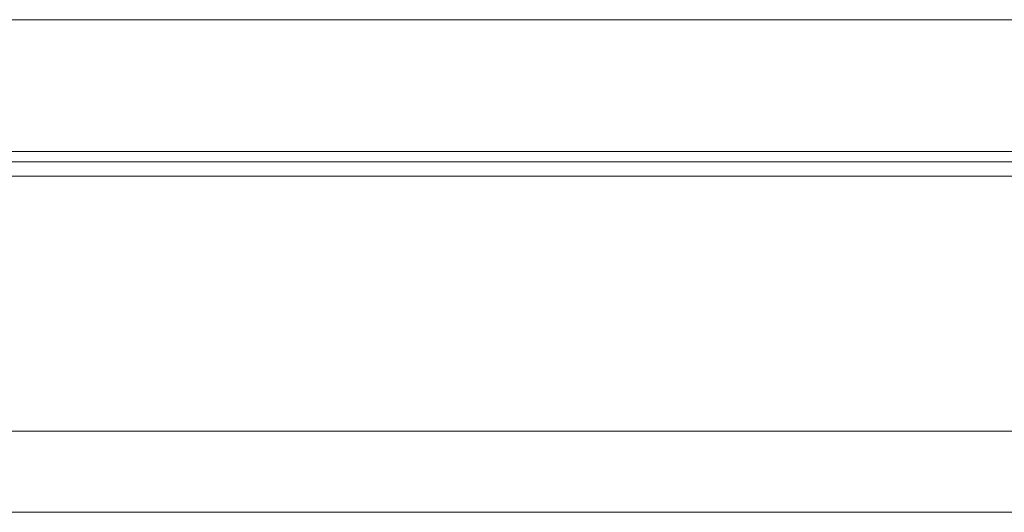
# Model space of a CAD drawing. Header units: millimetres. Extents: x 560 to 1081, y 594 to 775.
# Tile 31 of 50: x 931 to 956, y 622 to 634. Entities that reach past the tile are written whole.
import ezdxf

# ---------------------------------------------------------------- set-up
doc = ezdxf.new("R2010")
doc.units = ezdxf.units.MM
doc.layers.add('OUT', color=3, linetype='Continuous')

msp = doc.modelspace()

# ---------------------------------------------------------------- linework, layer by layer
at = {"linetype": 'Continuous', "lineweight": 15}
for p, q in [((872.048, 630.635), (1012.048, 630.635)), ((800.79, 630.382), (1081.048, 630.382)), ((801.011, 630.028), (1081.048, 630.028))]:
    msp.add_line(p, q, dxfattribs=at)
at = {"layer": 'OUT', "color": 0, "linetype": 'Continuous', "lineweight": 15}
for p, q in [((1012.048, 633.885), (872.048, 633.885)), ((802.651, 623.735), (1081.048, 623.735)), ((747.048, 621.735), (1081.048, 621.735))]:
    msp.add_line(p, q, dxfattribs=at)

doc.saveas('drawing.dxf')
